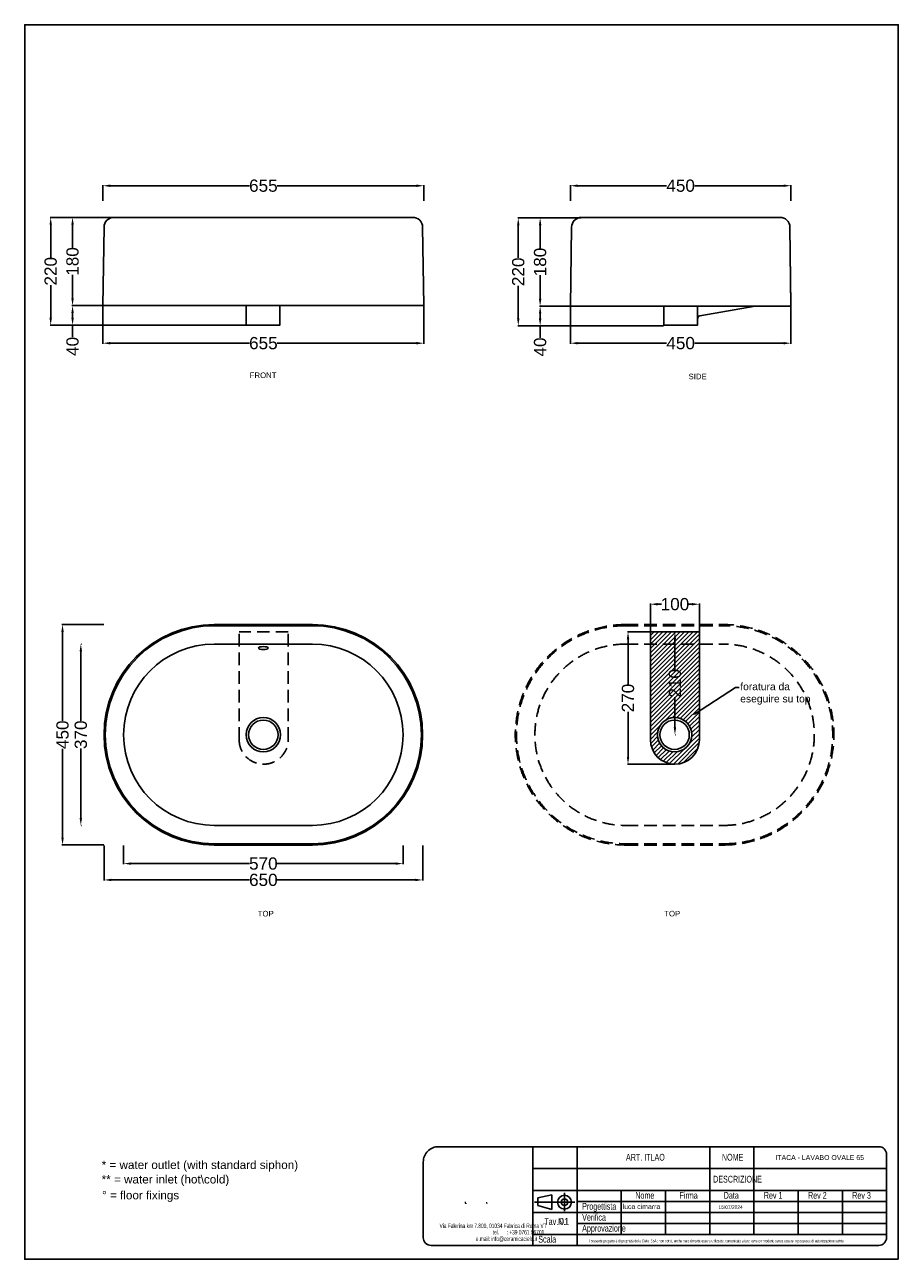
# Model space of a CAD drawing. Header units: millimetres. Extents: x 14536 to 18015, y 7576 to 10096.
# Tile 2 of 2: x 16233 to 18015, y 7576 to 10096. Entities that reach past the tile are written whole.
import ezdxf
from ezdxf import colors
from ezdxf.entities.mleader import LeaderData, LeaderLine
from ezdxf.math import Vec2, Vec3

# ---------------------------------------------------------------- set-up
doc = ezdxf.new("R2010")
doc.units = ezdxf.units.MM
doc.header["$MEASUREMENT"] = 0
doc.linetypes.add('DASHED2', pattern=[9.525, 6.35, -3.175])
doc.linetypes.add('TRATTEGGIATAX2', pattern=[38.1, 25.4, -12.7])
for name, color, linetype in [('Attacchi_Scarico', 2, 'Continuous'), ('Quote', 4, 'Continuous'), ('Ret.', 250, 'Continuous'), ('Sezione 1', 1, 'Continuous')]:
    doc.layers.add(name, color=color, linetype=linetype)
doc.layers.add('tratteggiate', color=5, linetype='DASHED2', lineweight=0)
doc.layers.add('Vista', color=8, linetype='Continuous', lineweight=15)
doc.styles.add('SLDTEXTSTYLE1', font='TXT', dxfattribs={"width": 0.605})
doc.styles.get("Standard").update_dxf_attribs({"font": 'arial.ttf'})
doc.dimstyles.new('ISO-25', dxfattribs={"dimtxt": 25, "dimasz": 15, "dimexe": 1.25, "dimexo": 0.625, "dimtad": 0, "dimdec": 1, "dimrnd": 5, "dimtxsty": 'Standard', "dimcen": 2.5, "dimadec": 0, "dimazin": 0, "dimtfac": 1, "dimtdec": 1, "dimtmove": 0, "dimatfit": 3, "dimfxl": 1, "dimarcsym": 0})

# ---------------------------------------------------------------- blocks, each defined once
blk = doc.blocks.new('*D61')
at = {"layer": 'Defpoints', "color": 0, "transparency": 16777216}
for p in [(55160.4, 4784.6), (55244.6, 4784.6), (55222.2, 4604.6)]:
    blk.add_point(p, dxfattribs=at)
at = {"layer": 'Quote', "color": 0, "lineweight": -2, "transparency": 16777216}
for p, q in [((55243.9, 4784.6), (55159.1, 4784.6)), ((55160.4, 4769.6), (55160.4, 4721.7)), ((55160.4, 4619.6), (55160.4, 4667.6)), ((55221.6, 4604.6), (55159.1, 4604.6))]:
    blk.add_line(p, q, dxfattribs=at)
at = {"layer": 'Quote', "color": 0, "transparency": 16777216}
for points in [[(55157.9, 4769.6), (55162.9, 4769.6), (55160.4, 4784.6)], [(55157.9, 4619.6), (55162.9, 4619.6), (55160.4, 4604.6)]]:
    blk.add_solid(points, dxfattribs=at)
at = {"layer": 'Quote', "color": 0, "transparency": 16777216, "insert": (55160.4, 4694.6), "char_height": 25, "attachment_point": 5, "rotation": 90}
blk.add_mtext('180', dxfattribs=at)
blk = doc.blocks.new('*D333')
at = {"layer": 'Defpoints', "color": 0, "transparency": 16777216}
for p in [(16394.6, 8421.3), (17044.6, 8421.3), (17044.6, 8350)]:
    blk.add_point(p, dxfattribs=at)
at = {"layer": 'Quote', "color": 0, "lineweight": -2, "transparency": 16777216}
for p, q in [((16394.6, 8420.6), (16394.6, 8348.8)), ((17044.6, 8420.6), (17044.6, 8348.8)), ((16409.6, 8350), (16691.3, 8350)), ((17029.6, 8350), (16747.9, 8350))]:
    blk.add_line(p, q, dxfattribs=at)
at = {"layer": 'Quote', "color": 0, "transparency": 16777216}
for points in [[(16409.6, 8352.5), (16409.6, 8347.5), (16394.6, 8350)], [(17029.6, 8352.5), (17029.6, 8347.5), (17044.6, 8350)]]:
    blk.add_solid(points, dxfattribs=at)
at = {"layer": 'Quote', "color": 0, "transparency": 16777216, "insert": (16719.6, 8350), "char_height": 25, "attachment_point": 5}
blk.add_mtext('650', dxfattribs=at)
blk = doc.blocks.new('*D335')
at = {"layer": 'Defpoints', "color": 0, "transparency": 16777216}
for p in [(16310, 8871.3), (16394.6, 8871.3), (16394.6, 8421.3)]:
    blk.add_point(p, dxfattribs=at)
at = {"layer": 'Quote', "color": 0, "lineweight": -2, "transparency": 16777216}
for p, q in [((16394, 8871.3), (16308.8, 8871.3)), ((16310, 8856.3), (16310, 8675)), ((16310, 8436.3), (16310, 8617.6)), ((16394, 8421.3), (16308.8, 8421.3))]:
    blk.add_line(p, q, dxfattribs=at)
at = {"layer": 'Quote', "color": 0, "transparency": 16777216}
for points in [[(16307.5, 8856.3), (16312.5, 8856.3), (16310, 8871.3)], [(16307.5, 8436.3), (16312.5, 8436.3), (16310, 8421.3)]]:
    blk.add_solid(points, dxfattribs=at)
at = {"layer": 'Quote', "color": 0, "transparency": 16777216, "insert": (16310, 8646.3), "char_height": 25, "attachment_point": 5, "rotation": 90}
blk.add_mtext('450', dxfattribs=at)
blk = doc.blocks.new('*D59')
at = {"layer": 'Defpoints', "color": 0, "transparency": 16777216}
for p in [(55876.9, 4849.2), (55222.2, 4817.8), (55876.9, 4817.8)]:
    blk.add_point(p, dxfattribs=at)
at = {"layer": 'Quote', "color": 0, "lineweight": -2, "transparency": 16777216}
for p, q in [((55222.2, 4818.5), (55222.2, 4850.4)), ((55237.2, 4849.2), (55521.2, 4849.2)), ((55861.9, 4849.2), (55578, 4849.2)), ((55876.9, 4818.5), (55876.9, 4850.4))]:
    blk.add_line(p, q, dxfattribs=at)
at = {"layer": 'Quote', "color": 0, "transparency": 16777216}
for points in [[(55237.2, 4851.7), (55237.2, 4846.7), (55222.2, 4849.2)], [(55861.9, 4851.7), (55861.9, 4846.7), (55876.9, 4849.2)]]:
    blk.add_solid(points, dxfattribs=at)
at = {"layer": 'Quote', "color": 0, "transparency": 16777216, "insert": (55549.6, 4849.2), "char_height": 25, "attachment_point": 5}
blk.add_mtext('655', dxfattribs=at)
blk = doc.blocks.new('*D60')
at = {"layer": 'Defpoints', "color": 0, "transparency": 16777216}
for p in [(56625.7, 4849.2), (56176, 4817.8), (56625.7, 4817.8)]:
    blk.add_point(p, dxfattribs=at)
at = {"layer": 'Quote', "color": 0, "lineweight": -2, "transparency": 16777216}
for p, q in [((56176, 4818.5), (56176, 4850.4)), ((56191, 4849.2), (56372.1, 4849.2)), ((56610.7, 4849.2), (56429.5, 4849.2)), ((56625.7, 4818.5), (56625.7, 4850.4))]:
    blk.add_line(p, q, dxfattribs=at)
at = {"layer": 'Quote', "color": 0, "transparency": 16777216}
for points in [[(56191, 4851.7), (56191, 4846.7), (56176, 4849.2)], [(56610.7, 4851.7), (56610.7, 4846.7), (56625.7, 4849.2)]]:
    blk.add_solid(points, dxfattribs=at)
at = {"layer": 'Quote', "color": 0, "transparency": 16777216, "insert": (56400.8, 4849.2), "char_height": 25, "attachment_point": 5}
blk.add_mtext('450', dxfattribs=at)
blk = doc.blocks.new('*D62')
at = {"layer": 'Defpoints', "color": 0, "transparency": 16777216}
for p in [(56439.2, 3995), (56339.2, 3938.5), (56439.2, 3938.5)]:
    blk.add_point(p, dxfattribs=at)
at = {"layer": 'Quote', "color": 0, "lineweight": -2, "transparency": 16777216}
for p, q in [((56339.2, 3939.1), (56339.2, 3996.2)), ((56354.2, 3995), (56362.1, 3995)), ((56424.2, 3995), (56416.2, 3995)), ((56439.2, 3939.1), (56439.2, 3996.2))]:
    blk.add_line(p, q, dxfattribs=at)
at = {"layer": 'Quote', "color": 0, "transparency": 16777216}
for points in [[(56354.2, 3997.5), (56354.2, 3992.5), (56339.2, 3995)], [(56424.2, 3997.5), (56424.2, 3992.5), (56439.2, 3995)]]:
    blk.add_solid(points, dxfattribs=at)
at = {"layer": 'Quote', "color": 0, "transparency": 16777216, "insert": (56389.2, 3995), "char_height": 25, "attachment_point": 5}
blk.add_mtext('100', dxfattribs=at)
blk = doc.blocks.new('*D63')
at = {"layer": 'Defpoints', "color": 0, "transparency": 16777216}
for p in [(56389.2, 3938.5), (56293.5, 3668.5), (56389.2, 3668.5)]:
    blk.add_point(p, dxfattribs=at)
at = {"layer": 'Quote', "color": 0, "lineweight": -2, "transparency": 16777216}
for p, q in [((56388.5, 3938.5), (56292.2, 3938.5)), ((56293.5, 3923.5), (56293.5, 3831.9)), ((56293.5, 3683.5), (56293.5, 3775.1)), ((56388.5, 3668.5), (56292.2, 3668.5))]:
    blk.add_line(p, q, dxfattribs=at)
at = {"layer": 'Quote', "color": 0, "transparency": 16777216}
for points in [[(56291, 3923.5), (56296, 3923.5), (56293.5, 3938.5)], [(56291, 3683.5), (56296, 3683.5), (56293.5, 3668.5)]]:
    blk.add_solid(points, dxfattribs=at)
at = {"layer": 'Quote', "color": 0, "transparency": 16777216, "insert": (56293.5, 3803.5), "char_height": 25, "attachment_point": 5, "rotation": 90}
blk.add_mtext('270', dxfattribs=at)
blk = doc.blocks.new('*D64')
at = {"layer": 'Defpoints', "color": 0, "transparency": 16777216}
for p in [(56389.2, 3938.5), (56389.2, 3938.5), (56389.2, 3728.5)]:
    blk.add_point(p, dxfattribs=at)
at = {"layer": 'Quote', "color": 0, "lineweight": -2, "transparency": 16777216}
for p, q in [((56389.8, 3938.5), (56390.4, 3938.5)), ((56389.2, 3923.5), (56389.2, 3861.9)), ((56389.2, 3743.5), (56389.2, 3805.1)), ((56389.8, 3728.5), (56390.4, 3728.5))]:
    blk.add_line(p, q, dxfattribs=at)
at = {"layer": 'Quote', "color": 0, "transparency": 16777216}
for points in [[(56386.7, 3923.5), (56391.7, 3923.5), (56389.2, 3938.5)], [(56386.7, 3743.5), (56391.7, 3743.5), (56389.2, 3728.5)]]:
    blk.add_solid(points, dxfattribs=at)
at = {"layer": 'Quote', "color": 0, "transparency": 16777216, "insert": (56389.2, 3833.5), "char_height": 25, "attachment_point": 5, "rotation": 90}
blk.add_mtext('210', dxfattribs=at)
blk = doc.blocks.new('*D65')
at = {"layer": 'Defpoints', "color": 0, "transparency": 16777216}
for p in [(55222.2, 4604.6), (55876.9, 4604.6), (55876.9, 4527.8)]:
    blk.add_point(p, dxfattribs=at)
at = {"layer": 'Quote', "color": 0, "lineweight": -2, "transparency": 16777216}
for p, q in [((55222.2, 4604), (55222.2, 4526.5)), ((55876.9, 4604), (55876.9, 4526.5)), ((55237.2, 4527.8), (55521.2, 4527.8)), ((55861.9, 4527.8), (55578, 4527.8))]:
    blk.add_line(p, q, dxfattribs=at)
at = {"layer": 'Quote', "color": 0, "transparency": 16777216}
for points in [[(55237.2, 4530.3), (55237.2, 4525.3), (55222.2, 4527.8)], [(55861.9, 4530.3), (55861.9, 4525.3), (55876.9, 4527.8)]]:
    blk.add_solid(points, dxfattribs=at)
at = {"layer": 'Quote', "color": 0, "transparency": 16777216, "insert": (55549.6, 4527.8), "char_height": 25, "attachment_point": 5}
blk.add_mtext('655', dxfattribs=at)
blk = doc.blocks.new('*D66')
at = {"layer": 'Defpoints', "color": 0, "transparency": 16777216}
for p in [(56176, 4603.5), (56625.7, 4603.5), (56625.7, 4527.8)]:
    blk.add_point(p, dxfattribs=at)
at = {"layer": 'Quote', "color": 0, "lineweight": -2, "transparency": 16777216}
for p, q in [((56176, 4602.9), (56176, 4526.5)), ((56625.7, 4602.9), (56625.7, 4526.5)), ((56191, 4527.8), (56372.1, 4527.8)), ((56610.7, 4527.8), (56429.5, 4527.8))]:
    blk.add_line(p, q, dxfattribs=at)
at = {"layer": 'Quote', "color": 0, "transparency": 16777216}
for points in [[(56191, 4530.3), (56191, 4525.3), (56176, 4527.8)], [(56610.7, 4530.3), (56610.7, 4525.3), (56625.7, 4527.8)]]:
    blk.add_solid(points, dxfattribs=at)
at = {"layer": 'Quote', "color": 0, "transparency": 16777216, "insert": (56400.8, 4527.8), "char_height": 25, "attachment_point": 5}
blk.add_mtext('450', dxfattribs=at)
blk = doc.blocks.new('*D67')
at = {"layer": 'Defpoints', "color": 0, "transparency": 16777216}
for p in [(55160.4, 4604.6), (55222.2, 4604.6), (55222.2, 4564.6)]:
    blk.add_point(p, dxfattribs=at)
at = {"layer": 'Quote', "color": 0, "lineweight": -2, "transparency": 16777216}
for p, q in [((55221.6, 4604.6), (55159.1, 4604.6)), ((55160.4, 4589.6), (55160.4, 4579.6)), ((55221.6, 4564.6), (55159.1, 4564.6)), ((55160.4, 4564.6), (55160.4, 4540.2))]:
    blk.add_line(p, q, dxfattribs=at)
at = {"layer": 'Quote', "color": 0, "transparency": 16777216}
for points in [[(55157.9, 4589.6), (55162.9, 4589.6), (55160.4, 4604.6)], [(55157.9, 4579.6), (55162.9, 4579.6), (55160.4, 4564.6)]]:
    blk.add_solid(points, dxfattribs=at)
at = {"layer": 'Quote', "color": 0, "transparency": 16777216, "insert": (55160.4, 4521.2), "char_height": 25, "attachment_point": 5, "rotation": 90}
blk.add_mtext('40', dxfattribs=at)
blk = doc.blocks.new('*D68')
at = {"layer": 'Defpoints', "color": 0, "transparency": 16777216}
for p in [(55115.8, 4784.6), (55244.6, 4784.6), (55514.3, 4564.6)]:
    blk.add_point(p, dxfattribs=at)
at = {"layer": 'Quote', "color": 0, "lineweight": -2, "transparency": 16777216}
for p, q in [((55243.9, 4784.6), (55114.6, 4784.6)), ((55115.8, 4769.6), (55115.8, 4703)), ((55115.8, 4579.6), (55115.8, 4646.2)), ((55513.7, 4564.6), (55114.6, 4564.6))]:
    blk.add_line(p, q, dxfattribs=at)
at = {"layer": 'Quote', "color": 0, "transparency": 16777216}
for points in [[(55113.3, 4769.6), (55118.3, 4769.6), (55115.8, 4784.6)], [(55113.3, 4579.6), (55118.3, 4579.6), (55115.8, 4564.6)]]:
    blk.add_solid(points, dxfattribs=at)
at = {"layer": 'Quote', "color": 0, "transparency": 16777216, "insert": (55115.8, 4674.6), "char_height": 25, "attachment_point": 5, "rotation": 90}
blk.add_mtext('220', dxfattribs=at)
blk = doc.blocks.new('*D71')
at = {"layer": 'Defpoints', "color": 0, "transparency": 16777216}
for p in [(56114.2, 4783.5), (56198.4, 4783.5), (56176, 4603.5)]:
    blk.add_point(p, dxfattribs=at)
at = {"layer": 'Quote', "color": 0, "lineweight": -2, "transparency": 16777216}
for p, q in [((56197.7, 4783.5), (56112.9, 4783.5)), ((56114.2, 4768.5), (56114.2, 4720.5)), ((56114.2, 4618.5), (56114.2, 4666.5)), ((56175.4, 4603.5), (56112.9, 4603.5))]:
    blk.add_line(p, q, dxfattribs=at)
at = {"layer": 'Quote', "color": 0, "transparency": 16777216}
for points in [[(56111.7, 4768.5), (56116.7, 4768.5), (56114.2, 4783.5)], [(56111.7, 4618.5), (56116.7, 4618.5), (56114.2, 4603.5)]]:
    blk.add_solid(points, dxfattribs=at)
at = {"layer": 'Quote', "color": 0, "transparency": 16777216, "insert": (56114.2, 4693.5), "char_height": 25, "attachment_point": 5, "rotation": 90}
blk.add_mtext('180', dxfattribs=at)
blk = doc.blocks.new('*D69')
at = {"layer": 'Defpoints', "color": 0, "transparency": 16777216}
for p in [(56114.2, 4603.5), (56176, 4603.5), (56176, 4563.5)]:
    blk.add_point(p, dxfattribs=at)
at = {"layer": 'Quote', "color": 0, "lineweight": -2, "transparency": 16777216}
for p, q in [((56175.4, 4603.5), (56112.9, 4603.5)), ((56114.2, 4588.5), (56114.2, 4578.5)), ((56175.4, 4563.5), (56112.9, 4563.5)), ((56114.2, 4563.5), (56114.2, 4539))]:
    blk.add_line(p, q, dxfattribs=at)
at = {"layer": 'Quote', "color": 0, "transparency": 16777216}
for points in [[(56111.7, 4588.5), (56116.7, 4588.5), (56114.2, 4603.5)], [(56111.7, 4578.5), (56116.7, 4578.5), (56114.2, 4563.5)]]:
    blk.add_solid(points, dxfattribs=at)
at = {"layer": 'Quote', "color": 0, "transparency": 16777216, "insert": (56114.2, 4520), "char_height": 25, "attachment_point": 5, "rotation": 90}
blk.add_mtext('40', dxfattribs=at)
blk = doc.blocks.new('*D70')
at = {"layer": 'Defpoints', "color": 0, "transparency": 16777216}
for p in [(56069.6, 4783.5), (56198.4, 4783.5), (56366.2, 4563.5)]:
    blk.add_point(p, dxfattribs=at)
at = {"layer": 'Quote', "color": 0, "lineweight": -2, "transparency": 16777216}
for p, q in [((56197.7, 4783.5), (56068.4, 4783.5)), ((56069.6, 4768.5), (56069.6, 4701.9)), ((56069.6, 4578.5), (56069.6, 4645.1)), ((56365.6, 4563.5), (56068.4, 4563.5))]:
    blk.add_line(p, q, dxfattribs=at)
at = {"layer": 'Quote', "color": 0, "transparency": 16777216}
for points in [[(56067.1, 4768.5), (56072.1, 4768.5), (56069.6, 4783.5)], [(56067.1, 4578.5), (56072.1, 4578.5), (56069.6, 4563.5)]]:
    blk.add_solid(points, dxfattribs=at)
at = {"layer": 'Quote', "color": 0, "transparency": 16777216, "insert": (56069.6, 4673.5), "char_height": 25, "attachment_point": 5, "rotation": 90}
blk.add_mtext('220', dxfattribs=at)
blk = doc.blocks.new('*D332')
at = {"layer": 'Defpoints', "color": 0, "transparency": 16777216}
for p in [(16434.6, 8421.3), (17004.6, 8421.3), (17004.6, 8383.3)]:
    blk.add_point(p, dxfattribs=at)
at = {"layer": 'Quote', "color": 0, "lineweight": -2, "transparency": 16777216}
for p, q in [((16434.6, 8420.6), (16434.6, 8382.1)), ((17004.6, 8420.6), (17004.6, 8382.1)), ((16449.6, 8383.3), (16691.4, 8383.3)), ((16989.6, 8383.3), (16747.8, 8383.3))]:
    blk.add_line(p, q, dxfattribs=at)
at = {"layer": 'Quote', "color": 0, "transparency": 16777216}
for points in [[(16449.6, 8385.8), (16449.6, 8380.8), (16434.6, 8383.3)], [(16989.6, 8385.8), (16989.6, 8380.8), (17004.6, 8383.3)]]:
    blk.add_solid(points, dxfattribs=at)
at = {"layer": 'Quote', "color": 0, "transparency": 16777216, "insert": (16719.6, 8383.3), "char_height": 25, "attachment_point": 5}
blk.add_mtext('570', dxfattribs=at)
blk = doc.blocks.new('*D334')
at = {"layer": 'Defpoints', "color": 0, "transparency": 16777216}
for p in [(16347.3, 8831.3), (16347.3, 8461.3), (16347.3, 8461.3)]:
    blk.add_point(p, dxfattribs=at)
at = {"layer": 'Quote', "color": 0, "lineweight": -2, "transparency": 16777216}
for p, q in [((16347.9, 8831.3), (16348.6, 8831.3)), ((16347.3, 8816.3), (16347.3, 8674.4)), ((16347.3, 8476.3), (16347.3, 8618.1)), ((16347.9, 8461.3), (16348.6, 8461.3))]:
    blk.add_line(p, q, dxfattribs=at)
at = {"layer": 'Quote', "color": 0, "transparency": 16777216}
for points in [[(16344.8, 8816.3), (16349.8, 8816.3), (16347.3, 8831.3)], [(16344.8, 8476.3), (16349.8, 8476.3), (16347.3, 8461.3)]]:
    blk.add_solid(points, dxfattribs=at)
at = {"layer": 'Quote', "color": 0, "transparency": 16777216, "insert": (16347.3, 8646.3), "char_height": 25, "attachment_point": 5, "rotation": 90}
blk.add_mtext('370', dxfattribs=at)

msp = doc.modelspace()

# ---------------------------------------------------------------- hatches: boundary and pattern name
at = {"layer": 'Ret.'}
h = msp.add_hatch(dxfattribs=at)
h.set_pattern_fill('ANSI31', color=256, scale=50)
h.set_pattern_definition([(45, (47059.7316, 5554.3524), (-4.4194174, 4.4194174), [])])
h.paths.add_polyline_path([(17609.19, 8831.25), (17509.19, 8831.25), (17509.19, 8636.23, 1), (17609.19, 8636.23)])
h.paths.add_polyline_path([(17593.52, 8646.25, -1), (17523.52, 8646.25, -1)], flags=16)
h.paths.add_polyline_path([(17588.52, 8646.25, -1), (17528.52, 8646.25, -1)], flags=0)
h.paths.add_polyline_path([(17609.19, 8856.23), (17509.19, 8856.23), (17509.19, 8831.25), (17609.19, 8831.25)])
h.paths.add_polyline_path([(17585.17, 8716.18), (17585.17, 8786.95), (17533.66, 8786.95), (17533.66, 8716.18)], flags=24)

# ---------------------------------------------------------------- linework, layer by layer
at = {"layer": 'Quote'}
for p, q in [((17540, 7715.94), (17540, 7626.36)), ((17630.18, 7715.94), (17630.18, 7626.36)), ((17720.36, 7715.94), (17720.36, 7626.36)), ((17810.54, 7715.94), (17810.54, 7626.36)), ((17900.72, 7715.94), (17900.72, 7626.36)), ((17355, 7692.12), (17273.02, 7692.12)), ((17279.4, 7700.93), (17308.19, 7707.13)), ((17279.4, 7692.12), (17279.4, 7700.93)), ((17279.4, 7692.12), (17279.4, 7685.19)), ((17308.19, 7692.12), (17308.19, 7707.13)), ((17308.19, 7692.12), (17308.19, 7677.15)), ((17334.01, 7692.12), (17334.01, 7711.02)), ((17334.01, 7692.12), (17334.01, 7673.95)), ((17359.64, 7693.55), (17990.9, 7693.55)), ((17279.4, 7685.19), (17308.19, 7677.15)), ((17359.64, 7671.15), (17990.9, 7671.15)), ((17359.64, 7648.75), (17990.9, 7648.75)), ((17449.82, 7626.36), (17990.9, 7626.36))]:
    msp.add_line(p, q, dxfattribs=at)
for points in [[(18014.81, 7575.63), (18014.81, 10095.63), (16232.81, 10095.63), (16232.81, 7575.63)], [(17269.46, 7805.53), (17630.18, 7805.53), (17630.18, 7760.73), (17269.46, 7760.73)], [(17359.64, 7760.73), (17269.46, 7760.73), (17269.46, 7805.53), (17359.64, 7805.53)], [(17359.64, 7805.53), (17630.18, 7805.53), (17630.18, 7760.73), (17359.64, 7760.73)], [(17720.36, 7760.73), (17630.18, 7760.73), (17630.18, 7805.53), (17720.36, 7805.53)], [(17359.64, 7715.94), (17269.46, 7715.94), (17269.46, 7760.73), (17359.64, 7760.73)], [(17269.46, 7760.73), (17630.18, 7760.73), (17630.18, 7715.94), (17269.46, 7715.94)], [(17359.64, 7760.73), (17630.18, 7760.73), (17630.18, 7715.94), (17359.64, 7715.94)], [(17720.36, 7760.73), (17990.9, 7760.73), (17990.9, 7715.94), (17720.36, 7715.94)], [(17359.64, 7626.36), (17269.46, 7626.36), (17269.46, 7715.94), (17359.64, 7715.94)], [(17359.64, 7715.94), (17449.82, 7715.94), (17449.82, 7626.36), (17359.64, 7626.36)], [(17449.82, 7715.94), (17990.9, 7715.94), (17990.9, 7626.36), (17449.82, 7626.36)], [(17269.46, 7626.36), (17359.64, 7626.36), (17359.64, 7671.15), (17269.46, 7671.15)], [(17359.64, 7626.36), (17269.46, 7626.36), (17269.46, 7603.96), (17359.64, 7603.96)]]:
    msp.add_lwpolyline(points, close=True, dxfattribs=at)
for points in [[(17076.93, 7805.53), (17269.46, 7805.53), (17269.46, 7603.96), (17061.65, 7603.96, -0.4142136), (17045.9, 7619.71), (17045.9, 7774.5, -0.4142136)], [(17720.36, 7805.53), (17975.15, 7805.53, -0.4142136), (17990.9, 7789.78), (17990.9, 7760.73), (17720.36, 7760.73)]]:
    msp.add_lwpolyline(points, format="xyb", close=True, dxfattribs=at)
msp.add_lwpolyline([(17269.46, 7603.96), (17975.15, 7603.96, 0.4142136), (17990.9, 7619.71), (17990.9, 7626.36)], format="xyb", dxfattribs=at)
for radius in [14.15, 6.84]:
    msp.add_circle((17334.01, 7692.12), radius, dxfattribs=at)
for points in [[(17130.48, 7691.34), (17130.48, 7691.34), (17132.86, 7691.34), (17132.86, 7691.34)], [(17132.86, 7690.42), (17132.86, 7689.71), (17132.72, 7689.23), (17132.42, 7688.95)], [(17174.02, 7691.22), (17174.02, 7691.22), (17175.74, 7691.22), (17175.74, 7691.22)], [(17175.74, 7690.73), (17175.74, 7690.16), (17175.65, 7689.81), (17175.39, 7689.59)]]:
    msp.add_open_spline(points, degree=3, dxfattribs=at)
at = {"layer": 'Sezione 1'}
msp.add_line((17609.19, 8856.23), (17509.19, 8856.23), dxfattribs=at)
for points in [[(17509.19, 8636.23), (17509.19, 8856.23)], [(17609.19, 8636.23), (17609.19, 8856.23)]]:
    msp.add_lwpolyline(points, dxfattribs=at)
msp.add_arc((17559.19, 8636.23), 50, 180, 0, dxfattribs=at)
at = {"layer": 'tratteggiate', "linetype": 'TRATTEGGIATAX2', "lineweight": -3}
for p, q in [((17458.52, 8871.25), (17658.52, 8871.25)), ((16770.25, 8856.23), (16670.25, 8856.23)), ((17458.52, 8868.76), (17658.52, 8868.76)), ((17458.52, 8831.25), (17658.52, 8831.25)), ((17458.52, 8461.25), (17658.52, 8461.25)), ((17458.52, 8423.75), (17658.52, 8423.75)), ((17458.52, 8421.25), (17658.52, 8421.25))]:
    msp.add_line(p, q, dxfattribs=at)
for points in [[(16670.25, 8636.23), (16670.25, 8856.23)], [(16770.25, 8636.23), (16770.25, 8856.23)]]:
    msp.add_lwpolyline(points, dxfattribs=at)
for centre, radius, start, end in [((17458.52, 8646.25), 225, 90, 270), ((17658.52, 8646.25), 225, 270, 90), ((17458.52, 8646.25), 222.51, 90, 270), ((17658.52, 8646.25), 222.51, 270, 90), ((17458.52, 8646.25), 185, 90, 270), ((17658.52, 8646.25), 185, 270, 90), ((16720.25, 8636.23), 50, 180, 0)]:
    msp.add_arc(centre, radius, start, end, dxfattribs=at)
at = {"layer": 'Vista', "color": 8, "lineweight": -3}
for p, q in [((16414.58, 9702.37), (17023.96, 9702.35)), ((17368.52, 9702.37), (17773.19, 9702.35)), ((16394.58, 9682.36), (16392.23, 9522.37)), ((17044.58, 9682.36), (17046.93, 9522.37)), ((17348.52, 9682.36), (17346.03, 9521.22)), ((17793.81, 9682.36), (17795.7, 9522.37)), ((17793.81, 9682.35), (17795.71, 9521.22)), ((16392.23, 9522.37), (17046.93, 9522.37)), ((17346.03, 9521.22), (17795.71, 9521.22)), ((17536.24, 9521.22), (17536.24, 9482.36)), ((17605.46, 9521.22), (17605.46, 9492.36)), ((16619.58, 8871.25), (16819.58, 8871.25)), ((16619.58, 8868.76), (16819.58, 8868.76)), ((16619.58, 8831.25), (16819.58, 8831.25)), ((16619.58, 8461.25), (16819.58, 8461.25)), ((16619.58, 8423.75), (16819.58, 8423.75)), ((16619.58, 8421.25), (16819.58, 8421.25))]:
    msp.add_line(p, q, dxfattribs=at)
msp.add_lwpolyline([(16684.35, 9482.36), (16753.57, 9482.36), (16753.57, 9522.37), (16684.35, 9522.37)], close=True, dxfattribs=at)
msp.add_lwpolyline([(17722.85, 9521.22), (17610.16, 9501.14, 0.4060215), (17605.46, 9495.23), (17605.46, 9482.36), (17536.24, 9482.36)], format="xyb", dxfattribs=at)
for centre, radius in [((16719.58, 8646.25), 35), ((16719.58, 8646.25), 30), ((17558.52, 8646.25), 35), ((17558.52, 8646.25), 30)]:
    msp.add_circle(centre, radius, dxfattribs=at)
for centre, radius, start, end in [((16414.58, 9682.36), 20, 90, 180.01301), ((17024.58, 9682.36), 20, 359.98699, 91.7899), ((17368.52, 9682.36), 20, 90, 180.01301), ((17773.81, 9682.36), 20, 359.98699, 91.7899), ((16619.58, 8646.25), 225, 90, 270), ((16819.58, 8646.25), 225, 270, 90), ((16619.58, 8646.25), 222.51, 90, 270), ((16819.58, 8646.25), 222.51, 270, 90), ((16619.58, 8646.25), 185, 90, 270), ((16819.58, 8646.25), 185, 270, 90)]:
    msp.add_arc(centre, radius, start, end, dxfattribs=at)
msp.add_ellipse((16719.58, 8823.27), major_axis=(-10, 0), ratio=0.3068373, dxfattribs=at)

# ---------------------------------------------------------------- texts
at = {"layer": 'Attacchi_Scarico'}
for s, height, p in [('FRONT', 11.377, (16691.8, 9374.38)), ('SIDE', 11.377, (17586.97, 9371.93)), ('TOP', 11.377, (16708.06, 8275.48)), ('TOP', 11.377, (17537.3, 8275.48)), ('* = water outlet (with standard siphon) ', 17.0654, (16389.73, 7759.95)), ('** = water inlet (hot\\cold)', 17.0654, (16389.73, 7730.39)), ('° = floor fixings ', 17.0654, (16390.65, 7698.03))]:
    msp.add_text(s, height=height, dxfattribs=at).set_placement(p)
at = {"layer": 'Quote', "attachment_point": 1, "style": 'SLDTEXTSTYLE1'}
for s, insert, char_height in [('{\\fArial|b0|i0|c0|p34;ART. ITLAO}', (17459.32, 7790.89), 13.7925), ('{\\fArial|b0|i0|c0|p34;NOME}', (17655.05, 7790.89), 13.7925), ('{\\fArial|b0|i0|c0|p34;DESCRIZIONE}', (17637.11, 7746.09), 13.7925), ('{\\fArial|b0|i0|c0|p34;Nome}', (17478.36, 7713.04), 13.7925), ('{\\fArial|b0|i0|c0|p34;Firma}', (17568.54, 7713.04), 13.7925), ('{\\fArial|b0|i0|c0|p34;Data}', (17658.72, 7713.04), 13.7925), ('{\\fArial|b0|i0|c0|p34;Rev 1}', (17740.51, 7713.04), 13.7925), ('{\\fArial|b0|i0|c0|p34;Rev 2}', (17830.69, 7713.04), 13.7925), ('{\\fArial|b0|i0|c0|p34;Rev 3}', (17920.87, 7713.04), 13.7925), ('{\\fArial|b0|i0|c0|p34;Progettista}', (17369.92, 7690.64), 13.7925), ('{\\fArial|b0|i0|c0|p34;Verifica}', (17369.92, 7668.25), 13.7925), ('{\\fArial|b0|i0|c0|p34;Via Falerina km 7.800, 01034 Fabrica di Roma VT }', (17079.02, 7648.64), 9.3087), ('\\pxi-0.58224,l1.5822,t1.5822;{\\fArial|b0|i0|c0|p34;tel.^I: +39 0761 56701}', (17178.59, 7635.66), 9.3087), ('\\pxi-3,l4,t4;{\\fArial|b0|i0|c0|p34;Tav.N.}', (17279.02, 7659.5), 13.7925), ('{\\fArial|b0|i0|c0|p34;Approvazione}', (17369.92, 7645.85), 13.7925), ('{\\fArial|b0|i0|c0|p34;e.mail: info@ceramicacielo.it}', (17152.9, 7622.2), 9.3087), ('{\\fArial|b0|i0|c0|p34;Scala}', (17280.43, 7623.46), 13.7925), ('{\\f@Arial Unicode MS|b0|i0|c0|p34;Il presente progetto è di proprietà della Cielo. SpA ; non potrà, anche parzialmente essere utilizzato, comunicato a terzi ovvero riprodotto senza essere in possesso di autorizzazione scritta}', (17382.38, 7616.19), 5.95759)]:
    msp.add_mtext(s, dxfattribs=dict(at, insert=insert, char_height=char_height))
at = {"layer": 'Quote', "attachment_point": 1}
for s, width, gutter_width, insert, char_height in [('ITACA - LAVABO OVALE 65', 598.9888, 12.5, (17764.18, 7788.39), 10.08), ('\\pxi-2,l3,t3;{\\fArial|b0|i0|c0|p34;luca cimarra}', 226.1874, 12.5, (17442.36, 7688.42), 10.08), ('\\pxi-2,l3,t3;15/07/2024', 5.7872, 8.75, (17641.01, 7685.62), 7.056), ('\\pxi-2,l3,t3;01', 226.1874, 12.5, (17309.88, 7659.67), 13.104)]:
    msp.add_mtext_dynamic_manual_height_columns(s, width=width, gutter_width=gutter_width, heights=[0], dxfattribs=dict(at, insert=insert, char_height=char_height))

# ---------------------------------------------------------------- dimensions: what is measured, and where the dimension line sits
at = {"layer": 'Quote'}
for base, p1, p2, picture, middle in [((17046.93, 9766.92), (16392.23, 9735.58), (17046.93, 9735.58), '*D59', (16719.58, 9766.92)), ((17795.7, 9766.92), (17346.03, 9735.58), (17795.7, 9735.58), '*D60', (17570.86, 9766.92)), ((17046.93, 9445.49), (16392.23, 9522.37), (17046.93, 9522.37), '*D65', (16719.58, 9445.49)), ((17795.71, 9445.49), (17346.03, 9521.22), (17795.71, 9521.22), '*D66', (17570.87, 9445.49)), ((17609.19, 8912.7), (17509.19, 8856.23), (17609.19, 8856.23), '*D62', (17559.19, 8912.7))]:
    dim = msp.add_linear_dim(base=base, p1=p1, p2=p2, dimstyle='ISO-25', dxfattribs=at)
    dim.commit()
    dim.dimension.update_dxf_attribs({"geometry": picture, "text_midpoint": middle, "insert": (-38829.98, 4917.74)})
for base, p1, p2, picture, middle in [((16285.85, 9702.37), (16684.35, 9482.36), (16414.58, 9702.37), '*D68', (16285.85, 9592.37)), ((16330.4, 9702.37), (16392.23, 9522.37), (16414.58, 9702.37), '*D61', (16330.4, 9612.37)), ((17239.64, 9701.23), (17536.24, 9481.22), (17368.38, 9701.23), '*D70', (17239.64, 9591.22)), ((17284.2, 9701.23), (17346.03, 9521.22), (17368.38, 9701.23), '*D71', (17284.2, 9611.22)), ((17463.51, 8586.23), (17559.19, 8856.23), (17559.19, 8586.23), '*D63', (17463.51, 8721.23)), ((17559.19, 8856.23), (17559.19, 8646.25), (17559.19, 8856.23), '*D64', (17559.19, 8751.24))]:
    dim = msp.add_linear_dim(base=base, p1=p1, p2=p2, angle=90, dimstyle='ISO-25', dxfattribs=at)
    dim.commit()
    dim.dimension.update_dxf_attribs({"geometry": picture, "text_midpoint": middle, "insert": (-38829.98, 4917.74)})
for base, p1, p2, picture, middle in [((16330.4, 9522.37), (16392.23, 9482.36), (16392.23, 9522.37), '*D67', (16330.4, 9438.92)), ((17284.2, 9521.22), (17346.03, 9481.22), (17346.03, 9521.22), '*D69', (17284.2, 9437.77))]:
    dim = msp.add_linear_dim(base=base, p1=p1, p2=p2, angle=90, dimstyle='ISO-25', dxfattribs=at)
    dim.commit()
    dim.dimension.update_dxf_attribs({"geometry": picture, "text_midpoint": middle, "dimtype": 128, "insert": (-38829.98, 4917.74)})
for base, p1, p2, picture, middle in [((16310, 8871.25), (16394.58, 8421.25), (16394.58, 8871.25), '*D335', (16310, 8646.25)), ((16347.31, 8461.25), (16347.31, 8831.25), (16347.31, 8461.25), '*D334', (16347.31, 8646.25))]:
    dim = msp.add_linear_dim(base=base, p1=p1, p2=p2, angle=90, dimstyle='ISO-25', dxfattribs=at)
    dim.commit()
    dim.dimension.update_dxf_attribs({"geometry": picture, "text_midpoint": middle})
for base, p1, p2, picture, middle in [((17044.58, 8350), (16394.58, 8421.25), (17044.58, 8421.25), '*D333', (16719.58, 8350)), ((17004.58, 8383.33), (16434.58, 8421.25), (17004.58, 8421.25), '*D332', (16719.58, 8383.33))]:
    dim = msp.add_linear_dim(base=base, p1=p1, p2=p2, dimstyle='ISO-25', dxfattribs=at)
    dim.commit()
    dim.dimension.update_dxf_attribs({"geometry": picture, "text_midpoint": middle})

# ---------------------------------------------------------------- leaders
ml = msp.add_multileader_mtext('Standard', dxfattribs=at)
ml.set_content('foratura da \\Peseguire su top', color=256)
ml.set_leader_properties()
ml.build(insert=Vec2(0, 0))
ctx = ml.context
ctx.base_point, ctx.char_height, ctx.plane_origin = Vec3(17690.46, 8742.58), 15, Vec3(17595.71, 8686.18)
notes = []
notes.append((ctx, [(0, (1, 1, 0), (17682.46, 8742.58), (1, 0), 8, [(0, [(17595.71, 8686.18)], 0, [])])]))
ctx.mtext.insert, ctx.mtext.flow_direction = Vec3(17692.46, 8752.29), 5
for ctx, leaders in notes:
    for number, flags, end, landing, length, lines in leaders:
        leader = LeaderData()
        leader.index, (leader.has_last_leader_line, leader.has_dogleg_vector, leader.attachment_direction) = number, flags
        leader.last_leader_point, leader.dogleg_vector, leader.dogleg_length = Vec3(end), Vec3(landing), length
        for number, points, colour, breaks in lines:
            line = LeaderLine()
            line.index, line.vertices, line.color, line.breaks = number, Vec3.list(points), colors.encode_raw_color(colour), breaks
            leader.lines.append(line)
        ctx.leaders.append(leader)

doc.saveas('drawing.dxf')
